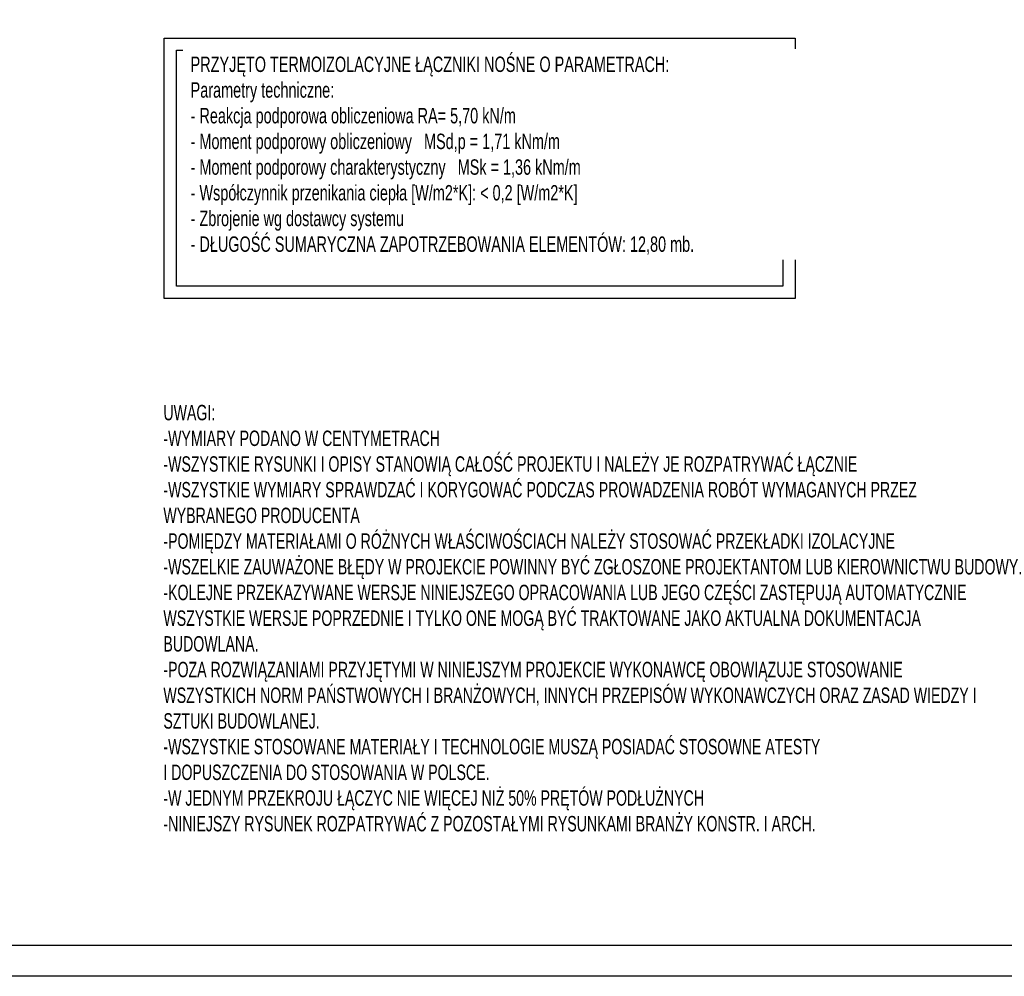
# Model space of a CAD drawing. Header units: millimetres. Extents: x 4862 to 12592, y -1539 to -726.
# Tile 27 of 40: x 10272 to 10671, y -1539 to -1151. Entities that reach past the tile are written whole.
import ezdxf

# ---------------------------------------------------------------- set-up
doc = ezdxf.new("R2010")
doc.units = ezdxf.units.MM
doc.header["$LTSCALE"] = 25
for name, color, linetype in [('BA_ram', 2, 'Continuous'), ('BA_txs', 2, 'Continuous'), ('BA_wis', 2, 'Continuous')]:
    doc.layers.add(name, color=color, linetype=linetype)
doc.styles.add('BIKTS', font='bikromsw.shx', dxfattribs={"width": 0.8})

msp = doc.modelspace()

# ---------------------------------------------------------------- linework, layer by layer
at = {"layer": 'BA_ram', "color": 1}
msp.add_lwpolyline([(9498.01, -1538.59), (9498.01, -796.09), (10998.01, -796.09), (10998.01, -1538.59)], close=True, dxfattribs=at)
at = {"layer": 'BA_ram'}
msp.add_lwpolyline([(9548.01, -1526.09), (9548.01, -808.59), (10985.51, -808.59), (10985.51, -1526.09)], close=True, dxfattribs=at)
at = {"layer": 'BA_wis', "color": 1}
for points in [[(10330.89, -1158.09), (10586.66, -1158.09), (10586.66, -1263.7), (10330.89, -1263.7)], [(10335.86, -1163.06), (10581.69, -1163.06), (10581.69, -1258.73), (10335.86, -1258.73)]]:
    msp.add_lwpolyline(points, close=True, dxfattribs=at)

# ---------------------------------------------------------------- texts
at = {"layer": 'BA_txs', "insert": (10330.52, -1306.87), "char_height": 6.25, "width": 335.9511, "attachment_point": 1, "style": 'BIKTS'}
msp.add_mtext('{\\W0.7;UWAGI:\\P-WYMIARY PODANO W CENTYMETRACH\\P-WSZYSTKIE RYSUNKI I OPISY STANOWIĄ CAŁOŚĆ PROJEKTU I NALEŻY JE ROZPATRYWAĆ ŁĄCZNIE\\P-WSZYSTKIE WYMIARY SPRAWDZAĆ I KORYGOWAĆ PODCZAS PROWADZENIA ROBÓT WYMAGANYCH PRZEZ WYBRANEGO PRODUCENTA\\P-POMIĘDZY MATERIAŁAMI O RÓŻNYCH WŁAŚCIWOŚCIACH NALEŻY STOSOWAĆ PRZEKŁADKI IZOLACYJNE\\P-WSZELKIE ZAUWAŻONE BŁĘDY W PROJEKCIE POWINNY BYĆ ZGŁOSZONE PROJEKTANTOM LUB KIEROWNICTWU BUDOWY.\\P-KOLEJNE PRZEKAZYWANE WERSJE NINIEJSZEGO OPRACOWANIA LUB JEGO CZĘŚCI ZASTĘPUJĄ AUTOMATYCZNIE WSZYSTKIE WERSJE POPRZEDNIE I TYLKO ONE MOGĄ BYĆ TRAKTOWANE JAKO AKTUALNA DOKUMENTACJA BUDOWLANA.\\P-POZA ROZWIĄZANIAMI PRZYJĘTYMI W NINIEJSZYM PROJEKCIE WYKONAWCĘ OBOWIĄZUJE STOSOWANIE WSZYSTKICH NORM PAŃSTWOWYCH I BRANŻOWYCH, INNYCH PRZEPISÓW WYKONAWCZYCH ORAZ ZASAD WIEDZY I SZTUKI BUDOWLANEJ.\\P-WSZYSTKIE STOSOWANE MATERIAŁY I TECHNOLOGIE MUSZĄ POSIADAĆ STOSOWNE ATESTY \\PI DOPUSZCZENIA DO STOSOWANIA W POLSCE.\\P\\C2;-W JEDNYM PRZEKROJU ŁĄCZYC NIE WIĘCEJ NIŻ 50% PRĘTÓW PODŁUŻNYCH\\P-NINIEJSZY RYSUNEK ROZPATRYWAĆ Z POZOSTAŁYMI RYSUNKAMI BRANŻY KONSTR. I ARCH.}', dxfattribs=at)

# ---------------------------------------------------------------- next in the draw order: texts
at = {"layer": 'BA_txs', "insert": (10341.56, -1165.62), "char_height": 6.25, "width": 308.2506, "attachment_point": 1, "style": 'BIKTS', "bg_fill": 2}
msp.add_mtext('{\\Fbikromsw.shx|c1;\\W0.7;\\C3;PRZYJĘTO TERMOIZOLACYJNE \\Fbikromsw.shx|c238;ŁĄCZNIKI NOŚNE\\Fbikromsw.shx|c1; O PARAMETRACH:\\PParametry techniczne:\\P- Reakcja podporowa obliczeniowa RA= 5,70 kN/m\\P\\pxsm1,ql;- \\Fbikromsw.shx|c238;Moment podporowy obliczeniowy   MSd,p = 1,71 kNm/m\\P\\pq*;\\Fbikromsw.shx|c1;- \\Fbikromsw.shx|c238;Moment podporowy charakterystyczny   MSk = 1,36 kNm/m\\P\\Fbikromsw.shx|c1;- Współczynnik przenikania ciepła [W/m2*K]: < 0,2 [W/m2*K]\\P- Zbrojenie wg dostawcy systemu\\P- DŁUGOŚĆ SUMARYCZNA ZAPOTRZEBOWANIA ELEMENTÓW: 12,80 mb. }', dxfattribs=at)

doc.saveas('drawing.dxf')
